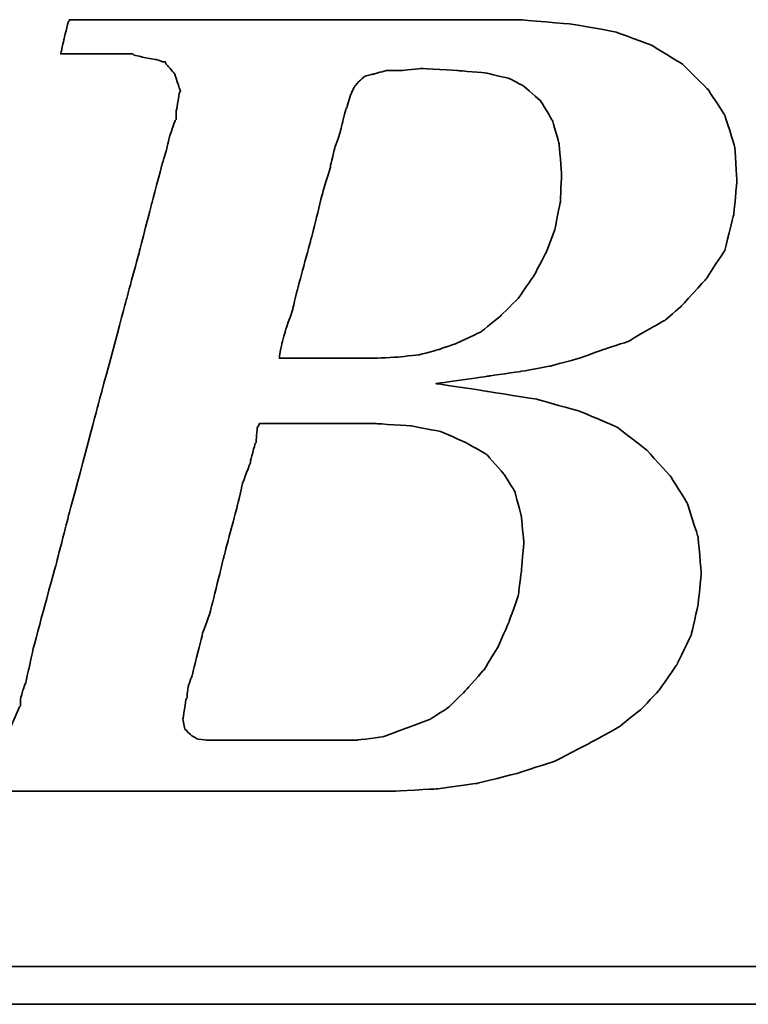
# Model space of a CAD drawing. Header units: millimetres. Extents: x 1981 to 2176, y 460 to 593.
# Tile 31 of 51: x 2152.218 to 2153.145, y 529.749 to 531.001. Entities that reach past the tile are written whole.
import ezdxf

# ---------------------------------------------------------------- set-up
doc = ezdxf.new("R2010")
doc.units = ezdxf.units.MM
doc.header["$LTSCALE"] = 0.1
doc.layers.add('CHA', color=7, linetype='CONTINUOUS')
doc.layers.add('layer 1', color=7, linetype='CONTINUOUS')

# ---------------------------------------------------------------- blocks, each defined once
blk = doc.blocks.new('TBI MOTION logo(完整正式版)')
at = {"layer": 'layer 1', "color": 22, "lineweight": 35}
for points, knots in [([(-64.65375, -6.86375), (-64.65375, -6.86375), (-64.84375, -7.29625), (-64.84375, -7.29625), (-64.84375, -7.29625), (-64.84375, -7.29625), (-64.86875, -7.34375), (-64.86875, -7.34375), (-64.86875, -7.34375), (-64.86875, -7.34375), (-64.86875, -7.36875), (-64.86875, -7.36875), (-64.86875, -7.36875), (-64.86875, -7.36875), (-65.15375, -7.65375), (-65.15375, -7.65375), (-65.15375, -7.65375), (-65.15375, -7.65375), (-65.17875, -7.65375), (-65.17875, -7.65375), (-65.17875, -7.65375), (-65.17875, -7.65375), (-65.20375, -7.67875), (-65.20375, -7.67875), (-65.20375, -7.67875), (-65.20375, -7.67875), (-65.58875, -7.87125), (-65.58875, -7.87125), (-65.58875, -7.87125), (-65.58875, -7.87125), (-65.63375, -7.87125), (-65.63375, -7.87125), (-65.63375, -7.87125), (-65.63375, -7.87125), (-65.65875, -7.89375), (-65.65875, -7.89375), (-65.65875, -7.89375), (-65.65875, -7.89375), (-66.09375, -7.94375), (-66.09375, -7.94375), (-66.09375, -7.94375), (-66.09375, -7.94375), (-66.11375, -7.94375), (-66.11375, -7.94375), (-66.11375, -7.94375), (-66.11375, -7.94375), (-66.16375, -7.94375), (-66.16375, -7.94375), (-66.16375, -7.94375), (-66.16375, -7.94375), (-66.30875, -7.94375), (-66.30875, -7.94375), (-66.30875, -7.94375), (-66.30875, -7.94375), (-66.69375, -7.94375), (-66.69375, -7.94375), (-66.69375, -7.94375), (-66.69375, -7.94375), (-67.07375, -7.94375), (-67.07375, -7.94375), (-67.07375, -7.94375), (-67.07375, -7.94375), (-67.12375, -7.94375), (-67.12375, -7.94375), (-67.12375, -7.94375), (-67.12375, -7.94375), (-67.12375, -7.96625), (-67.12375, -7.96625), (-67.12375, -7.96625), (-67.12375, -7.96625), (-67.14875, -7.99125), (-67.14875, -7.99125), (-67.14875, -7.99125), (-67.14875, -7.99125), (-67.24375, -8.34875), (-67.24375, -8.34875), (-67.24375, -8.34875), (-67.24375, -8.34875), (-67.31375, -8.68625), (-67.31375, -8.68625), (-67.31375, -8.68625), (-67.31375, -8.68625), (-67.26875, -8.68625), (-67.26875, -8.68625), (-67.26875, -8.68625), (-67.26875, -8.68625), (-67.07375, -8.68625), (-67.07375, -8.68625), (-67.07375, -8.68625), (-67.07375, -8.68625), (-66.54875, -8.68625), (-66.54875, -8.68625), (-66.54875, -8.68625), (-66.54875, -8.68625), (-65.82625, -8.68625), (-65.82625, -8.68625), (-65.82625, -8.68625), (-65.82625, -8.68625), (-65.01375, -8.68625), (-65.01375, -8.68625), (-65.01375, -8.68625), (-65.01375, -8.68625), (-64.05375, -8.68625), (-64.05375, -8.68625), (-64.05375, -8.68625), (-64.05375, -8.68625), (-62.08375, -8.68625), (-62.08375, -8.68625), (-62.08375, -8.68625), (-62.08375, -8.68625), (-60.06875, -8.68625), (-60.06875, -8.68625), (-60.06875, -8.68625), (-60.06875, -8.68625), (-59.10875, -8.68625), (-59.10875, -8.68625), (-59.10875, -8.68625), (-59.10875, -8.68625), (-58.29375, -8.68625), (-58.29375, -8.68625), (-58.29375, -8.68625), (-58.29375, -8.68625), (-57.57375, -8.68625), (-57.57375, -8.68625), (-57.57375, -8.68625), (-57.57375, -8.68625), (-57.04875, -8.68625), (-57.04875, -8.68625), (-57.04875, -8.68625), (-57.04875, -8.68625), (-56.85375, -8.68625), (-56.85375, -8.68625), (-56.85375, -8.68625), (-56.85375, -8.68625), (-56.70875, -8.68625), (-56.70875, -8.68625), (-56.70875, -8.68625), (-56.70875, -8.68625), (-56.61375, -8.68625), (-56.61375, -8.68625), (-56.61375, -8.68625), (-56.61375, -8.68625), (-56.56875, -8.68625), (-56.56875, -8.68625), (-56.56875, -8.68625), (-56.56875, -8.68625), (-55.65375, -8.63875), (-55.65375, -8.63875), (-55.65375, -8.63875), (-55.65375, -8.63875), (-54.76875, -8.51875), (-54.76875, -8.51875), (-54.76875, -8.51875), (-54.76875, -8.51875), (-53.90375, -8.30375), (-53.90375, -8.30375), (-53.90375, -8.30375), (-53.90375, -8.30375), (-53.08875, -8.03875), (-53.08875, -8.03875), (-53.08875, -8.03875), (-53.08875, -8.03875), (-52.34375, -7.65375), (-52.34375, -7.65375), (-52.34375, -7.65375), (-52.34375, -7.65375), (-51.69875, -7.29625), (-51.69875, -7.29625), (-51.69875, -7.29625), (-51.69875, -7.29625), (-51.21875, -6.91125), (-51.21875, -6.91125), (-51.21875, -6.91125), (-51.21875, -6.91125), (-50.83375, -6.50375), (-50.83375, -6.50375), (-50.83375, -6.50375), (-50.83375, -6.50375), (-50.44875, -5.94875), (-50.44875, -5.94875), (-50.44875, -5.94875), (-50.44875, -5.94875), (-50.13875, -5.30375), (-50.13875, -5.30375), (-50.13875, -5.30375), (-50.13875, -5.30375), (-49.99375, -4.65375), (-49.99375, -4.65375), (-49.99375, -4.65375), (-49.99375, -4.65375), (-49.92375, -3.98375), (-49.92375, -3.98375), (-49.92375, -3.98375), (-49.92375, -3.98375), (-49.99375, -3.19374), (-49.99375, -3.19374), (-49.99375, -3.19374), (-49.99375, -3.19374), (-50.23374, -2.44874), (-50.23374, -2.44874), (-50.23374, -2.44874), (-50.23374, -2.44874), (-50.59375, -1.87374), (-50.59375, -1.87374), (-50.59375, -1.87374), (-50.59375, -1.87374), (-51.09875, -1.31874), (-51.09875, -1.31874), (-51.09875, -1.31874), (-51.09875, -1.31874), (-51.74375, -0.81875), (-51.74375, -0.81875), (-51.74375, -0.81875), (-51.74375, -0.81875), (-52.53875, -0.48125), (-52.53875, -0.48125), (-52.53875, -0.48125), (-52.53875, -0.48125), (-53.47375, -0.21875), (-53.47375, -0.21875), (-53.47375, -0.21875), (-53.47375, -0.21875), (-54.52875, -0.04874), (-54.52875, -0.04874), (-54.52875, -0.04874), (-54.52875, -0.04874), (-55.65375, 0.12125), (-55.65375, 0.12125), (-55.65375, 0.12125), (-55.65375, 0.12125), (-54.50375, 0.28624), (-54.50375, 0.28624), (-54.50375, 0.28624), (-54.50375, 0.28624), (-53.83375, 0.38124), (-53.83375, 0.38124), (-53.83375, 0.38124), (-53.83375, 0.38124), (-53.18375, 0.50125), (-53.18375, 0.50125), (-53.18375, 0.50125), (-53.18375, 0.50125), (-52.55875, 0.66874), (-52.55875, 0.66874), (-52.55875, 0.66874), (-52.55875, 0.66874), (-52.03375, 0.86124), (-52.03375, 0.86124), (-52.03375, 0.86124), (-52.03375, 0.86124), (-51.50374, 1.03124), (-51.50374, 1.03124), (-51.50374, 1.03124), (-51.50374, 1.03124), (-51.09875, 1.27125), (-51.09875, 1.27125), (-51.09875, 1.27125), (-51.09875, 1.27125), (-50.71375, 1.48624), (-50.71375, 1.48624), (-50.71375, 1.48624), (-50.71375, 1.48624), (-50.37625, 1.77625), (-50.37625, 1.77625), (-50.37625, 1.77625), (-50.37625, 1.77625), (-49.82375, 2.37625), (-49.82375, 2.37625), (-49.82375, 2.37625), (-49.82375, 2.37625), (-49.41875, 2.99625), (-49.41875, 2.99625), (-49.41875, 2.99625), (-49.41875, 2.99625), (-49.22375, 3.76625), (-49.22375, 3.76625), (-49.22375, 3.76625), (-49.22375, 3.76625), (-49.15375, 4.50874), (-49.15375, 4.50874), (-49.15375, 4.50874), (-49.15375, 4.50874), (-49.20375, 5.25125), (-49.20375, 5.25125), (-49.20375, 5.25125), (-49.20375, 5.25125), (-49.41875, 5.92625), (-49.41875, 5.92625), (-49.41875, 5.92625), (-49.41875, 5.92625), (-49.77875, 6.47625), (-49.77875, 6.47625), (-49.77875, 6.47625), (-49.77875, 6.47625), (-50.33125, 7.02624), (-50.33125, 7.02624), (-50.33125, 7.02624), (-50.33125, 7.02624), (-51.00125, 7.43625), (-51.00125, 7.43625), (-51.00125, 7.43625), (-51.00125, 7.43625), (-51.79375, 7.72625), (-51.79375, 7.72625), (-51.79375, 7.72625), (-51.79375, 7.72625), (-52.72875, 7.89124), (-52.72875, 7.89124), (-52.72875, 7.89124), (-52.72875, 7.89124), (-53.83375, 7.98625), (-53.83375, 7.98625), (-53.83375, 7.98625), (-53.83375, 7.98625), (-53.92875, 7.98625), (-53.92875, 7.98625), (-53.92875, 7.98625), (-53.92875, 7.98625), (-54.26375, 7.98625), (-54.26375, 7.98625), (-54.26375, 7.98625), (-54.26375, 7.98625), (-54.74375, 7.98625), (-54.74375, 7.98625), (-54.74375, 7.98625), (-54.74375, 7.98625), (-55.36875, 7.98625), (-55.36875, 7.98625), (-55.36875, 7.98625), (-55.36875, 7.98625), (-56.13375, 7.98625), (-56.13375, 7.98625), (-56.13375, 7.98625), (-56.13375, 7.98625), (-56.94875, 7.98625), (-56.94875, 7.98625), (-56.94875, 7.98625), (-56.94875, 7.98625), (-58.77625, 7.98625), (-58.77625, 7.98625), (-58.77625, 7.98625), (-58.77625, 7.98625), (-60.59875, 7.98625), (-60.59875, 7.98625), (-60.59875, 7.98625), (-60.59875, 7.98625), (-61.41375, 7.98625), (-61.41375, 7.98625), (-61.41375, 7.98625), (-61.41375, 7.98625), (-62.17875, 7.98625), (-62.17875, 7.98625), (-62.17875, 7.98625), (-62.17875, 7.98625), (-62.80375, 7.98625), (-62.80375, 7.98625), (-62.80375, 7.98625), (-62.80375, 7.98625), (-63.30625, 7.98625), (-63.30625, 7.98625), (-63.30625, 7.98625), (-63.30625, 7.98625), (-63.57375, 7.98625), (-63.57375, 7.98625), (-63.57375, 7.98625), (-63.57375, 7.98625), (-63.57375, 7.96375), (-63.57375, 7.96375), (-63.57375, 7.96375), (-63.57375, 7.96375), (-63.59875, 7.94125), (-63.59875, 7.94125), (-63.59875, 7.94125), (-63.59875, 7.94125), (-63.69375, 7.55625), (-63.69375, 7.55625), (-63.69375, 7.55625), (-63.69375, 7.55625), (-63.76375, 7.24624), (-63.76375, 7.24624), (-63.76375, 7.24624), (-63.76375, 7.24624), (-63.23875, 7.24624), (-63.23875, 7.24624), (-63.23875, 7.24624), (-63.23875, 7.24624), (-62.75875, 7.24624), (-62.75875, 7.24624), (-62.75875, 7.24624), (-62.75875, 7.24624), (-62.61125, 7.24624), (-62.61125, 7.24624), (-62.61125, 7.24624), (-62.61125, 7.24624), (-62.56625, 7.24624), (-62.56625, 7.24624), (-62.56625, 7.24624), (-62.56625, 7.24624), (-62.22875, 7.24624), (-62.22875, 7.24624), (-62.22875, 7.24624), (-62.22875, 7.24624), (-62.20375, 7.24624), (-62.20375, 7.24624), (-62.20375, 7.24624), (-62.20375, 7.24624), (-62.17875, 7.21875), (-62.17875, 7.21875), (-62.17875, 7.21875), (-62.17875, 7.21875), (-61.96375, 7.17125), (-61.96375, 7.17125), (-61.96375, 7.17125), (-61.96375, 7.17125), (-61.72375, 7.12624), (-61.72375, 7.12624), (-61.72375, 7.12624), (-61.72375, 7.12624), (-61.70375, 7.12624), (-61.70375, 7.12624), (-61.70375, 7.12624), (-61.70375, 7.12624), (-61.55875, 7.07624), (-61.55875, 7.07624), (-61.55875, 7.07624), (-61.55875, 7.07624), (-61.50875, 7.07624), (-61.50875, 7.07624), (-61.50875, 7.07624), (-61.50875, 7.07624), (-61.48375, 7.02624), (-61.48375, 7.02624), (-61.48375, 7.02624), (-61.48375, 7.02624), (-61.31875, 6.83375), (-61.31875, 6.83375), (-61.31875, 6.83375), (-61.31875, 6.83375), (-61.29375, 6.81125), (-61.29375, 6.81125), (-61.29375, 6.81125), (-61.29375, 6.81125), (-61.29375, 6.78625), (-61.29375, 6.78625), (-61.29375, 6.78625), (-61.29375, 6.78625), (-61.19875, 6.50124), (-61.19875, 6.50124), (-61.19875, 6.50124), (-61.19875, 6.50124), (-61.17375, 6.45124), (-61.17375, 6.45124), (-61.17375, 6.45124), (-61.17375, 6.45124), (-61.19875, 6.40625), (-61.19875, 6.40625), (-61.19875, 6.40625), (-61.19875, 6.40625), (-61.26875, 5.99624), (-61.26875, 5.99624), (-61.26875, 5.99624), (-61.26875, 5.99624), (-61.26875, 5.85125), (-61.26875, 5.85125), (-61.26875, 5.85125), (-61.26875, 5.85125), (-61.26875, 5.82625), (-61.26875, 5.82625), (-61.26875, 5.82625), (-61.26875, 5.82625), (-61.29375, 5.80625), (-61.29375, 5.80625), (-61.29375, 5.80625), (-61.29375, 5.80625), (-61.34125, 5.66125), (-61.34125, 5.66125), (-61.34125, 5.66125), (-61.34125, 5.66125), (-61.41375, 5.44625), (-61.41375, 5.44625), (-61.41375, 5.44625), (-61.41375, 5.44625), (-61.48375, 5.15625), (-61.48375, 5.15625), (-61.48375, 5.15625), (-61.48375, 5.15625), (-61.58375, 4.82124), (-61.58375, 4.82124), (-61.58375, 4.82124), (-61.58375, 4.82124), (-61.79875, 4.00375), (-61.79875, 4.00375), (-61.79875, 4.00375), (-61.79875, 4.00375), (-62.05875, 2.99625), (-62.05875, 2.99625), (-62.05875, 2.99625), (-62.05875, 2.99625), (-62.34875, 1.91625), (-62.34875, 1.91625), (-62.34875, 1.91625), (-62.34875, 1.91625), (-62.97375, -0.41124), (-62.97375, -0.41124), (-62.97375, -0.41124), (-62.97375, -0.41124), (-63.59875, -2.75875), (-63.59875, -2.75875), (-63.59875, -2.75875), (-63.59875, -2.75875), (-63.88375, -3.86374), (-63.88375, -3.86374), (-63.88375, -3.86374), (-63.88375, -3.86374), (-64.14875, -4.82374), (-64.14875, -4.82374), (-64.14875, -4.82374), (-64.14875, -4.82374), (-64.36375, -5.64125), (-64.36375, -5.64125), (-64.36375, -5.64125), (-64.36375, -5.64125), (-64.43625, -5.97625), (-64.43625, -5.97625), (-64.43625, -5.97625), (-64.43625, -5.97625), (-64.50875, -6.28625), (-64.50875, -6.28625), (-64.50875, -6.28625), (-64.50875, -6.28625), (-64.50875, -6.30875), (-64.50875, -6.30875), (-64.50875, -6.30875), (-64.50875, -6.30875), (-64.57875, -6.50375), (-64.57875, -6.50375), (-64.57875, -6.50375), (-64.57875, -6.50375), (-64.62875, -6.69625), (-64.62875, -6.69625), (-64.62875, -6.69625), (-64.62875, -6.69625), (-64.62875, -6.76875), (-64.62875, -6.76875), (-64.62875, -6.76875), (-64.62875, -6.76875), (-64.62875, -6.81375), (-64.62875, -6.81375), (-64.62875, -6.81375), (-64.62875, -6.81375), (-64.62875, -6.83875), (-64.62875, -6.83875), (-64.62875, -6.83875), (-64.62875, -6.83875), (-64.65375, -6.86375), (-64.65375, -6.86375)], [0, 0, 0, 0, 0.00719424, 0.00719424, 0.00719424, 0.00719425, 0.01438849, 0.01438849, 0.01438849, 0.0143885, 0.02158273, 0.02158273, 0.02158273, 0.02158274, 0.02877698, 0.02877698, 0.02877698, 0.02877699, 0.03597122, 0.03597122, 0.03597122, 0.03597123, 0.04316547, 0.04316547, 0.04316547, 0.04316548, 0.05035971, 0.05035971, 0.05035971, 0.05035972, 0.05755396, 0.05755396, 0.05755396, 0.05755397, 0.0647482, 0.0647482, 0.0647482, 0.06474821, 0.07194245, 0.07194245, 0.07194245, 0.07194246, 0.07913669, 0.07913669, 0.07913669, 0.0791367, 0.08633094, 0.08633094, 0.08633094, 0.08633095, 0.09352518, 0.09352518, 0.09352518, 0.09352519, 0.10071942, 0.10071942, 0.10071942, 0.10071943, 0.10791367, 0.10791367, 0.10791367, 0.10791368, 0.11510791, 0.11510791, 0.11510791, 0.11510792, 0.12230216, 0.12230216, 0.12230216, 0.12230217, 0.1294964, 0.1294964, 0.1294964, 0.12949641, 0.13669065, 0.13669065, 0.13669065, 0.13669066, 0.14388489, 0.14388489, 0.14388489, 0.1438849, 0.15107914, 0.15107914, 0.15107914, 0.15107915, 0.15827338, 0.15827338, 0.15827338, 0.15827339, 0.16546763, 0.16546763, 0.16546763, 0.16546764, 0.17266187, 0.17266187, 0.17266187, 0.17266188, 0.17985612, 0.17985612, 0.17985612, 0.17985613, 0.18705036, 0.18705036, 0.18705036, 0.18705037, 0.1942446, 0.1942446, 0.1942446, 0.19424461, 0.20143885, 0.20143885, 0.20143885, 0.20143886, 0.20863309, 0.20863309, 0.20863309, 0.2086331, 0.21582734, 0.21582734, 0.21582734, 0.21582735, 0.22302158, 0.22302158, 0.22302158, 0.22302159, 0.23021583, 0.23021583, 0.23021583, 0.23021584, 0.23741007, 0.23741007, 0.23741007, 0.23741008, 0.24460432, 0.24460432, 0.24460432, 0.24460433, 0.25179856, 0.25179856, 0.25179856, 0.25179857, 0.25899281, 0.25899281, 0.25899281, 0.25899282, 0.26618705, 0.26618705, 0.26618705, 0.26618706, 0.27338129, 0.27338129, 0.27338129, 0.2733813, 0.28057554, 0.28057554, 0.28057554, 0.28057555, 0.28776978, 0.28776978, 0.28776978, 0.28776979, 0.29496403, 0.29496403, 0.29496403, 0.29496404, 0.30215827, 0.30215827, 0.30215827, 0.30215828, 0.30935252, 0.30935252, 0.30935252, 0.30935253, 0.31654676, 0.31654676, 0.31654676, 0.31654677, 0.32374101, 0.32374101, 0.32374101, 0.32374102, 0.33093525, 0.33093525, 0.33093525, 0.33093526, 0.3381295, 0.3381295, 0.3381295, 0.33812951, 0.34532374, 0.34532374, 0.34532374, 0.34532375, 0.35251799, 0.35251799, 0.35251799, 0.352518, 0.35971223, 0.35971223, 0.35971223, 0.35971224, 0.36690647, 0.36690647, 0.36690647, 0.36690648, 0.37410072, 0.37410072, 0.37410072, 0.37410073, 0.38129496, 0.38129496, 0.38129496, 0.38129497, 0.38848921, 0.38848921, 0.38848921, 0.38848922, 0.39568345, 0.39568345, 0.39568345, 0.39568346, 0.4028777, 0.4028777, 0.4028777, 0.40287771, 0.41007194, 0.41007194, 0.41007194, 0.41007195, 0.41726619, 0.41726619, 0.41726619, 0.4172662, 0.42446043, 0.42446043, 0.42446043, 0.42446044, 0.43165468, 0.43165468, 0.43165468, 0.43165469, 0.43884892, 0.43884892, 0.43884892, 0.43884893, 0.44604317, 0.44604317, 0.44604317, 0.44604318, 0.45323741, 0.45323741, 0.45323741, 0.45323742, 0.46043165, 0.46043165, 0.46043165, 0.46043166, 0.4676259, 0.4676259, 0.4676259, 0.46762591, 0.47482014, 0.47482014, 0.47482014, 0.47482015, 0.48201439, 0.48201439, 0.48201439, 0.4820144, 0.48920863, 0.48920863, 0.48920863, 0.48920864, 0.49640288, 0.49640288, 0.49640288, 0.49640289, 0.50359712, 0.50359712, 0.50359712, 0.50359713, 0.51079137, 0.51079137, 0.51079137, 0.51079138, 0.51798561, 0.51798561, 0.51798561, 0.51798562, 0.52517986, 0.52517986, 0.52517986, 0.52517987, 0.5323741, 0.5323741, 0.5323741, 0.53237411, 0.53956835, 0.53956835, 0.53956835, 0.53956836, 0.54676259, 0.54676259, 0.54676259, 0.5467626, 0.55395683, 0.55395683, 0.55395683, 0.55395684, 0.56115108, 0.56115108, 0.56115108, 0.56115109, 0.56834532, 0.56834532, 0.56834532, 0.56834533, 0.57553957, 0.57553957, 0.57553957, 0.57553958, 0.58273381, 0.58273381, 0.58273381, 0.58273382, 0.58992806, 0.58992806, 0.58992806, 0.58992807, 0.5971223, 0.5971223, 0.5971223, 0.59712231, 0.60431655, 0.60431655, 0.60431655, 0.60431656, 0.61151079, 0.61151079, 0.61151079, 0.6115108, 0.61870504, 0.61870504, 0.61870504, 0.61870505, 0.62589928, 0.62589928, 0.62589928, 0.62589929, 0.63309353, 0.63309353, 0.63309353, 0.63309354, 0.64028777, 0.64028777, 0.64028777, 0.64028778, 0.64748201, 0.64748201, 0.64748201, 0.64748202, 0.65467626, 0.65467626, 0.65467626, 0.65467627, 0.6618705, 0.6618705, 0.6618705, 0.66187051, 0.66906475, 0.66906475, 0.66906475, 0.66906476, 0.67625899, 0.67625899, 0.67625899, 0.676259, 0.68345324, 0.68345324, 0.68345324, 0.68345325, 0.69064748, 0.69064748, 0.69064748, 0.69064749, 0.69784173, 0.69784173, 0.69784173, 0.69784174, 0.70503597, 0.70503597, 0.70503597, 0.70503598, 0.71223022, 0.71223022, 0.71223022, 0.71223023, 0.71942446, 0.71942446, 0.71942446, 0.71942447, 0.72661871, 0.72661871, 0.72661871, 0.72661872, 0.73381295, 0.73381295, 0.73381295, 0.73381296, 0.74100719, 0.74100719, 0.74100719, 0.7410072, 0.74820144, 0.74820144, 0.74820144, 0.74820145, 0.75539568, 0.75539568, 0.75539568, 0.75539569, 0.76258993, 0.76258993, 0.76258993, 0.76258994, 0.76978417, 0.76978417, 0.76978417, 0.76978418, 0.77697842, 0.77697842, 0.77697842, 0.77697843, 0.78417266, 0.78417266, 0.78417266, 0.78417267, 0.79136691, 0.79136691, 0.79136691, 0.79136692, 0.79856115, 0.79856115, 0.79856115, 0.79856116, 0.8057554, 0.8057554, 0.8057554, 0.80575541, 0.81294964, 0.81294964, 0.81294964, 0.81294965, 0.82014388, 0.82014388, 0.82014388, 0.82014389, 0.82733813, 0.82733813, 0.82733813, 0.82733814, 0.83453237, 0.83453237, 0.83453237, 0.83453238, 0.84172662, 0.84172662, 0.84172662, 0.84172663, 0.84892086, 0.84892086, 0.84892086, 0.84892087, 0.85611511, 0.85611511, 0.85611511, 0.85611512, 0.86330935, 0.86330935, 0.86330935, 0.86330936, 0.8705036, 0.8705036, 0.8705036, 0.87050361, 0.87769784, 0.87769784, 0.87769784, 0.87769785, 0.88489209, 0.88489209, 0.88489209, 0.8848921, 0.89208633, 0.89208633, 0.89208633, 0.89208634, 0.89928058, 0.89928058, 0.89928058, 0.89928059, 0.90647482, 0.90647482, 0.90647482, 0.90647483, 0.91366906, 0.91366906, 0.91366906, 0.91366907, 0.92086331, 0.92086331, 0.92086331, 0.92086332, 0.92805755, 0.92805755, 0.92805755, 0.92805756, 0.9352518, 0.9352518, 0.9352518, 0.93525181, 0.94244604, 0.94244604, 0.94244604, 0.94244605, 0.94964029, 0.94964029, 0.94964029, 0.9496403, 0.95683453, 0.95683453, 0.95683453, 0.95683454, 0.96402878, 0.96402878, 0.96402878, 0.96402879, 0.97122302, 0.97122302, 0.97122302, 0.97122303, 0.97841727, 0.97841727, 0.97841727, 0.97841728, 0.98561151, 0.98561151, 0.98561151, 0.98561152, 0.99280576, 0.99280576, 0.99280576, 0.99280577, 1, 1, 1, 1]), ([(-57.50375, 6.35625), (-57.50375, 6.35625), (-57.57375, 6.11625), (-57.57375, 6.11625), (-57.57375, 6.11625), (-57.57375, 6.11625), (-57.57375, 6.09125), (-57.57375, 6.09125), (-57.57375, 6.09125), (-57.57375, 6.09125), (-57.59875, 6.06625), (-57.59875, 6.06625), (-57.59875, 6.06625), (-57.59875, 6.06625), (-57.64875, 5.87625), (-57.64875, 5.87625), (-57.64875, 5.87625), (-57.64875, 5.87625), (-57.71875, 5.58875), (-57.71875, 5.58875), (-57.71875, 5.58875), (-57.71875, 5.58875), (-57.71875, 5.56625), (-57.71875, 5.56625), (-57.71875, 5.56625), (-57.71875, 5.56625), (-57.83875, 5.23125), (-57.83875, 5.23125), (-57.83875, 5.23125), (-57.83875, 5.23125), (-57.93625, 4.82124), (-57.93625, 4.82124), (-57.93625, 4.82124), (-57.93625, 4.82124), (-57.93625, 4.79624), (-57.93625, 4.79624), (-57.93625, 4.79624), (-57.93625, 4.79624), (-58.07875, 4.34125), (-58.07875, 4.34125), (-58.07875, 4.34125), (-58.07875, 4.34125), (-58.34375, 3.28625), (-58.34375, 3.28625), (-58.34375, 3.28625), (-58.34375, 3.28625), (-58.62875, 2.23124), (-58.62875, 2.23124), (-58.62875, 2.23124), (-58.62875, 2.23124), (-58.74875, 1.75125), (-58.74875, 1.75125), (-58.74875, 1.75125), (-58.74875, 1.75125), (-58.74875, 1.72625), (-58.74875, 1.72625), (-58.74875, 1.72625), (-58.74875, 1.72625), (-58.89375, 1.31625), (-58.89375, 1.31625), (-58.89375, 1.31625), (-58.89375, 1.31625), (-58.98875, 0.98124), (-58.98875, 0.98124), (-58.98875, 0.98124), (-58.98875, 0.98124), (-59.03875, 0.71625), (-59.03875, 0.71625), (-59.03875, 0.71625), (-59.03875, 0.71625), (-59.03875, 0.66874), (-59.03875, 0.66874), (-59.03875, 0.66874), (-59.03875, 0.66874), (-58.91875, 0.66874), (-58.91875, 0.66874), (-58.91875, 0.66874), (-58.91875, 0.66874), (-58.53375, 0.66874), (-58.53375, 0.66874), (-58.53375, 0.66874), (-58.53375, 0.66874), (-58.10375, 0.66874), (-58.10375, 0.66874), (-58.10375, 0.66874), (-58.10375, 0.66874), (-57.66875, 0.66874), (-57.66875, 0.66874), (-57.66875, 0.66874), (-57.66875, 0.66874), (-57.33375, 0.66874), (-57.33375, 0.66874), (-57.33375, 0.66874), (-57.33375, 0.66874), (-57.09375, 0.66874), (-57.09375, 0.66874), (-57.09375, 0.66874), (-57.09375, 0.66874), (-56.99875, 0.66874), (-56.99875, 0.66874), (-56.99875, 0.66874), (-56.99875, 0.66874), (-56.49375, 0.69374), (-56.49375, 0.69374), (-56.49375, 0.69374), (-56.49375, 0.69374), (-56.01375, 0.74374), (-56.01375, 0.74374), (-56.01375, 0.74374), (-56.01375, 0.74374), (-55.58375, 0.86124), (-55.58375, 0.86124), (-55.58375, 0.86124), (-55.58375, 0.86124), (-55.17375, 1.00624), (-55.17375, 1.00624), (-55.17375, 1.00624), (-55.17375, 1.00624), (-54.67375, 1.24625), (-54.67375, 1.24625), (-54.67375, 1.24625), (-54.67375, 1.24625), (-54.26375, 1.58124), (-54.26375, 1.58124), (-54.26375, 1.58124), (-54.26375, 1.58124), (-53.87875, 1.96374), (-53.87875, 1.96374), (-53.87875, 1.96374), (-53.87875, 1.96374), (-53.54375, 2.44625), (-53.54375, 2.44625), (-53.54375, 2.44625), (-53.54375, 2.44625), (-53.27875, 2.95125), (-53.27875, 2.95125), (-53.27875, 2.95125), (-53.27875, 2.95125), (-53.08875, 3.45124), (-53.08875, 3.45124), (-53.08875, 3.45124), (-53.08875, 3.45124), (-52.96875, 4.05124), (-52.96875, 4.05124), (-52.96875, 4.05124), (-52.96875, 4.05124), (-52.94375, 4.65125), (-52.94375, 4.65125), (-52.94375, 4.65125), (-52.94375, 4.65125), (-52.99375, 5.30125), (-52.99375, 5.30125), (-52.99375, 5.30125), (-52.99375, 5.30125), (-53.13875, 5.80625), (-53.13875, 5.80625), (-53.13875, 5.80625), (-53.13875, 5.80625), (-53.39875, 6.23625), (-53.39875, 6.23625), (-53.39875, 6.23625), (-53.39875, 6.23625), (-53.75875, 6.54875), (-53.75875, 6.54875), (-53.75875, 6.54875), (-53.75875, 6.54875), (-54.07375, 6.71625), (-54.07375, 6.71625), (-54.07375, 6.71625), (-54.07375, 6.71625), (-54.57375, 6.83375), (-54.57375, 6.83375), (-54.57375, 6.83375), (-54.57375, 6.83375), (-55.17375, 6.88625), (-55.17375, 6.88625), (-55.17375, 6.88625), (-55.17375, 6.88625), (-55.96875, 6.93125), (-55.96875, 6.93125), (-55.96875, 6.93125), (-55.96875, 6.93125), (-56.39875, 6.88625), (-56.39875, 6.88625), (-56.39875, 6.88625), (-56.39875, 6.88625), (-56.42125, 6.88625), (-56.42125, 6.88625), (-56.42125, 6.88625), (-56.42125, 6.88625), (-56.73375, 6.88625), (-56.73375, 6.88625), (-56.73375, 6.88625), (-56.73375, 6.88625), (-56.99875, 6.81125), (-56.99875, 6.81125), (-56.99875, 6.81125), (-56.99875, 6.81125), (-57.02375, 6.81125), (-57.02375, 6.81125), (-57.02375, 6.81125), (-57.02375, 6.81125), (-57.18875, 6.76625), (-57.18875, 6.76625), (-57.18875, 6.76625), (-57.18875, 6.76625), (-57.30875, 6.66625), (-57.30875, 6.66625), (-57.30875, 6.66625), (-57.30875, 6.66625), (-57.40875, 6.54875), (-57.40875, 6.54875), (-57.40875, 6.54875), (-57.40875, 6.54875), (-57.50375, 6.35625), (-57.50375, 6.35625)], [0, 0, 0, 0, 0.01851852, 0.01851852, 0.01851852, 0.01851853, 0.03703704, 0.03703704, 0.03703704, 0.03703705, 0.05555556, 0.05555556, 0.05555556, 0.05555557, 0.07407407, 0.07407407, 0.07407407, 0.07407408, 0.09259259, 0.09259259, 0.09259259, 0.0925926, 0.11111111, 0.11111111, 0.11111111, 0.11111112, 0.12962963, 0.12962963, 0.12962963, 0.12962964, 0.14814815, 0.14814815, 0.14814815, 0.14814816, 0.16666667, 0.16666667, 0.16666667, 0.16666668, 0.18518519, 0.18518519, 0.18518519, 0.1851852, 0.2037037, 0.2037037, 0.2037037, 0.20370371, 0.22222222, 0.22222222, 0.22222222, 0.22222223, 0.24074074, 0.24074074, 0.24074074, 0.24074075, 0.25925926, 0.25925926, 0.25925926, 0.25925927, 0.27777778, 0.27777778, 0.27777778, 0.27777779, 0.2962963, 0.2962963, 0.2962963, 0.29629631, 0.31481481, 0.31481481, 0.31481481, 0.31481482, 0.33333333, 0.33333333, 0.33333333, 0.33333334, 0.35185185, 0.35185185, 0.35185185, 0.35185186, 0.37037037, 0.37037037, 0.37037037, 0.37037038, 0.38888889, 0.38888889, 0.38888889, 0.3888889, 0.40740741, 0.40740741, 0.40740741, 0.40740742, 0.42592593, 0.42592593, 0.42592593, 0.42592594, 0.44444444, 0.44444444, 0.44444444, 0.44444445, 0.46296296, 0.46296296, 0.46296296, 0.46296297, 0.48148148, 0.48148148, 0.48148148, 0.48148149, 0.5, 0.5, 0.5, 0.50000001, 0.51851852, 0.51851852, 0.51851852, 0.51851853, 0.53703704, 0.53703704, 0.53703704, 0.53703705, 0.55555556, 0.55555556, 0.55555556, 0.55555557, 0.57407407, 0.57407407, 0.57407407, 0.57407408, 0.59259259, 0.59259259, 0.59259259, 0.5925926, 0.61111111, 0.61111111, 0.61111111, 0.61111112, 0.62962963, 0.62962963, 0.62962963, 0.62962964, 0.64814815, 0.64814815, 0.64814815, 0.64814816, 0.66666667, 0.66666667, 0.66666667, 0.66666668, 0.68518519, 0.68518519, 0.68518519, 0.6851852, 0.7037037, 0.7037037, 0.7037037, 0.70370371, 0.72222222, 0.72222222, 0.72222222, 0.72222223, 0.74074074, 0.74074074, 0.74074074, 0.74074075, 0.75925926, 0.75925926, 0.75925926, 0.75925927, 0.77777778, 0.77777778, 0.77777778, 0.77777779, 0.7962963, 0.7962963, 0.7962963, 0.79629631, 0.81481481, 0.81481481, 0.81481481, 0.81481482, 0.83333333, 0.83333333, 0.83333333, 0.83333334, 0.85185185, 0.85185185, 0.85185185, 0.85185186, 0.87037037, 0.87037037, 0.87037037, 0.87037038, 0.88888889, 0.88888889, 0.88888889, 0.8888889, 0.90740741, 0.90740741, 0.90740741, 0.90740742, 0.92592593, 0.92592593, 0.92592593, 0.92592594, 0.94444444, 0.94444444, 0.94444444, 0.94444445, 0.96296296, 0.96296296, 0.96296296, 0.96296297, 0.98148148, 0.98148148, 0.98148148, 0.98148149, 1, 1, 1, 1]), ([(-61.03125, -6.57375), (-61.03125, -6.57375), (-61.03125, -6.67125), (-61.03125, -6.67125), (-61.03125, -6.67125), (-61.03125, -6.67125), (-61.05375, -6.69625), (-61.05375, -6.69625), (-61.05375, -6.69625), (-61.05375, -6.69625), (-61.12375, -7.12875), (-61.12375, -7.12875), (-61.12375, -7.12875), (-61.12375, -7.12875), (-61.07875, -7.34375), (-61.07875, -7.34375), (-61.07875, -7.34375), (-61.07875, -7.34375), (-60.93375, -7.48875), (-60.93375, -7.48875), (-60.93375, -7.48875), (-60.93375, -7.48875), (-60.81375, -7.55625), (-60.81375, -7.55625), (-60.81375, -7.55625), (-60.81375, -7.55625), (-60.62375, -7.58375), (-60.62375, -7.58375), (-60.62375, -7.58375), (-60.62375, -7.58375), (-60.30875, -7.58375), (-60.30875, -7.58375), (-60.30875, -7.58375), (-60.30875, -7.58375), (-59.97375, -7.58375), (-59.97375, -7.58375), (-59.97375, -7.58375), (-59.97375, -7.58375), (-59.87875, -7.58375), (-59.87875, -7.58375), (-59.87875, -7.58375), (-59.87875, -7.58375), (-59.63625, -7.58375), (-59.63625, -7.58375), (-59.63625, -7.58375), (-59.63625, -7.58375), (-58.96875, -7.58375), (-58.96875, -7.58375), (-58.96875, -7.58375), (-58.96875, -7.58375), (-58.29375, -7.58375), (-58.29375, -7.58375), (-58.29375, -7.58375), (-58.29375, -7.58375), (-58.05375, -7.58375), (-58.05375, -7.58375), (-58.05375, -7.58375), (-58.05375, -7.58375), (-57.98375, -7.58375), (-57.98375, -7.58375), (-57.98375, -7.58375), (-57.98375, -7.58375), (-57.35875, -7.58375), (-57.35875, -7.58375), (-57.35875, -7.58375), (-57.35875, -7.58375), (-56.78375, -7.50875), (-56.78375, -7.50875), (-56.78375, -7.50875), (-56.78375, -7.50875), (-56.27875, -7.31875), (-56.27875, -7.31875), (-56.27875, -7.31875), (-56.27875, -7.31875), (-55.77375, -7.12875), (-55.77375, -7.12875), (-55.77375, -7.12875), (-55.77375, -7.12875), (-55.36875, -6.86375), (-55.36875, -6.86375), (-55.36875, -6.86375), (-55.36875, -6.86375), (-55.00875, -6.50375), (-55.00875, -6.50375), (-55.00875, -6.50375), (-55.00875, -6.50375), (-54.62375, -6.06875), (-54.62375, -6.06875), (-54.62375, -6.06875), (-54.62375, -6.06875), (-54.31375, -5.56875), (-54.31375, -5.56875), (-54.31375, -5.56875), (-54.31375, -5.56875), (-54.07375, -5.01625), (-54.07375, -5.01625), (-54.07375, -5.01625), (-54.07375, -5.01625), (-53.87875, -4.46374), (-53.87875, -4.46374), (-53.87875, -4.46374), (-53.87875, -4.46374), (-53.80875, -3.91375), (-53.80875, -3.91375), (-53.80875, -3.91375), (-53.80875, -3.91375), (-53.75875, -3.31375), (-53.75875, -3.31375), (-53.75875, -3.31375), (-53.75875, -3.31375), (-53.80875, -2.75875), (-53.80875, -2.75875), (-53.80875, -2.75875), (-53.80875, -2.75875), (-53.95375, -2.20875), (-53.95375, -2.20875), (-53.95375, -2.20875), (-53.95375, -2.20875), (-54.19375, -1.82625), (-54.19375, -1.82625), (-54.19375, -1.82625), (-54.19375, -1.82625), (-54.55375, -1.41875), (-54.55375, -1.41875), (-54.55375, -1.41875), (-54.55375, -1.41875), (-55.00875, -1.15125), (-55.00875, -1.15125), (-55.00875, -1.15125), (-55.00875, -1.15125), (-55.56125, -0.91375), (-55.56125, -0.91375), (-55.56125, -0.91375), (-55.56125, -0.91375), (-56.18125, -0.79375), (-56.18125, -0.79375), (-56.18125, -0.79375), (-56.18125, -0.79375), (-56.94875, -0.74374), (-56.94875, -0.74374), (-56.94875, -0.74374), (-56.94875, -0.74374), (-56.99875, -0.74374), (-56.99875, -0.74374), (-56.99875, -0.74374), (-56.99875, -0.74374), (-57.09375, -0.74374), (-57.09375, -0.74374), (-57.09375, -0.74374), (-57.09375, -0.74374), (-57.38375, -0.74374), (-57.38375, -0.74374), (-57.38375, -0.74374), (-57.38375, -0.74374), (-57.76875, -0.74374), (-57.76875, -0.74374), (-57.76875, -0.74374), (-57.76875, -0.74374), (-58.24625, -0.74374), (-58.24625, -0.74374), (-58.24625, -0.74374), (-58.24625, -0.74374), (-58.72875, -0.74374), (-58.72875, -0.74374), (-58.72875, -0.74374), (-58.72875, -0.74374), (-59.20875, -0.74374), (-59.20875, -0.74374), (-59.20875, -0.74374), (-59.20875, -0.74374), (-59.46875, -0.74374), (-59.46875, -0.74374), (-59.46875, -0.74374), (-59.46875, -0.74374), (-59.51625, -0.83875), (-59.51625, -0.83875), (-59.51625, -0.83875), (-59.51625, -0.83875), (-59.54375, -1.15125), (-59.54375, -1.15125), (-59.54375, -1.15125), (-59.54375, -1.15125), (-59.56375, -1.17874), (-59.56375, -1.17874), (-59.56375, -1.17874), (-59.56375, -1.17874), (-59.66375, -1.55875), (-59.66375, -1.55875), (-59.66375, -1.55875), (-59.66375, -1.55875), (-59.66375, -1.58375), (-59.66375, -1.58375), (-59.66375, -1.58375), (-59.66375, -1.58375), (-59.82875, -2.01874), (-59.82875, -2.01874), (-59.82875, -2.01874), (-59.82875, -2.01874), (-59.94875, -2.52125), (-59.94875, -2.52125), (-59.94875, -2.52125), (-59.94875, -2.52125), (-60.23875, -3.62375), (-60.23875, -3.62375), (-60.23875, -3.62375), (-60.23875, -3.62375), (-60.52375, -4.77624), (-60.52375, -4.77624), (-60.52375, -4.77624), (-60.52375, -4.77624), (-60.52375, -4.79874), (-60.52375, -4.79874), (-60.52375, -4.79874), (-60.52375, -4.79874), (-60.69125, -5.25375), (-60.69125, -5.25375), (-60.69125, -5.25375), (-60.69125, -5.25375), (-60.81375, -5.73625), (-60.81375, -5.73625), (-60.81375, -5.73625), (-60.81375, -5.73625), (-60.90875, -6.11875), (-60.90875, -6.11875), (-60.90875, -6.11875), (-60.90875, -6.11875), (-60.90875, -6.14375), (-60.90875, -6.14375), (-60.90875, -6.14375), (-60.90875, -6.14375), (-61.00375, -6.40875), (-61.00375, -6.40875), (-61.00375, -6.40875), (-61.00375, -6.40875), (-61.03125, -6.57375), (-61.03125, -6.57375)], [0, 0, 0, 0, 0.01694915, 0.01694915, 0.01694915, 0.01694916, 0.03389831, 0.03389831, 0.03389831, 0.03389832, 0.05084746, 0.05084746, 0.05084746, 0.05084747, 0.06779661, 0.06779661, 0.06779661, 0.06779662, 0.08474576, 0.08474576, 0.08474576, 0.08474577, 0.10169492, 0.10169492, 0.10169492, 0.10169493, 0.11864407, 0.11864407, 0.11864407, 0.11864408, 0.13559322, 0.13559322, 0.13559322, 0.13559323, 0.15254237, 0.15254237, 0.15254237, 0.15254238, 0.16949153, 0.16949153, 0.16949153, 0.16949154, 0.18644068, 0.18644068, 0.18644068, 0.18644069, 0.20338983, 0.20338983, 0.20338983, 0.20338984, 0.22033898, 0.22033898, 0.22033898, 0.22033899, 0.23728814, 0.23728814, 0.23728814, 0.23728815, 0.25423729, 0.25423729, 0.25423729, 0.2542373, 0.27118644, 0.27118644, 0.27118644, 0.27118645, 0.28813559, 0.28813559, 0.28813559, 0.2881356, 0.30508475, 0.30508475, 0.30508475, 0.30508476, 0.3220339, 0.3220339, 0.3220339, 0.32203391, 0.33898305, 0.33898305, 0.33898305, 0.33898306, 0.3559322, 0.3559322, 0.3559322, 0.35593221, 0.37288136, 0.37288136, 0.37288136, 0.37288137, 0.38983051, 0.38983051, 0.38983051, 0.38983052, 0.40677966, 0.40677966, 0.40677966, 0.40677967, 0.42372881, 0.42372881, 0.42372881, 0.42372882, 0.44067797, 0.44067797, 0.44067797, 0.44067798, 0.45762712, 0.45762712, 0.45762712, 0.45762713, 0.47457627, 0.47457627, 0.47457627, 0.47457628, 0.49152542, 0.49152542, 0.49152542, 0.49152543, 0.50847458, 0.50847458, 0.50847458, 0.50847459, 0.52542373, 0.52542373, 0.52542373, 0.52542374, 0.54237288, 0.54237288, 0.54237288, 0.54237289, 0.55932203, 0.55932203, 0.55932203, 0.55932204, 0.57627119, 0.57627119, 0.57627119, 0.5762712, 0.59322034, 0.59322034, 0.59322034, 0.59322035, 0.61016949, 0.61016949, 0.61016949, 0.6101695, 0.62711864, 0.62711864, 0.62711864, 0.62711865, 0.6440678, 0.6440678, 0.6440678, 0.64406781, 0.66101695, 0.66101695, 0.66101695, 0.66101696, 0.6779661, 0.6779661, 0.6779661, 0.67796611, 0.69491525, 0.69491525, 0.69491525, 0.69491526, 0.71186441, 0.71186441, 0.71186441, 0.71186442, 0.72881356, 0.72881356, 0.72881356, 0.72881357, 0.74576271, 0.74576271, 0.74576271, 0.74576272, 0.76271186, 0.76271186, 0.76271186, 0.76271187, 0.77966102, 0.77966102, 0.77966102, 0.77966103, 0.79661017, 0.79661017, 0.79661017, 0.79661018, 0.81355932, 0.81355932, 0.81355932, 0.81355933, 0.83050847, 0.83050847, 0.83050847, 0.83050848, 0.84745763, 0.84745763, 0.84745763, 0.84745764, 0.86440678, 0.86440678, 0.86440678, 0.86440679, 0.88135593, 0.88135593, 0.88135593, 0.88135594, 0.89830508, 0.89830508, 0.89830508, 0.89830509, 0.91525424, 0.91525424, 0.91525424, 0.91525425, 0.93220339, 0.93220339, 0.93220339, 0.9322034, 0.94915254, 0.94915254, 0.94915254, 0.94915255, 0.96610169, 0.96610169, 0.96610169, 0.9661017, 0.98305085, 0.98305085, 0.98305085, 0.98305086, 1, 1, 1, 1]), ([(75.90875, -9.47875), (75.90875, -9.47875), (75.90875, -12.28625), (75.90875, -12.28625), (75.90875, -12.28625), (75.90875, -12.28625), (75.90875, -12.47875), (75.90875, -12.47875), (75.90875, -12.47875), (75.90875, -12.47875), (75.71625, -12.47875), (75.71625, -12.47875), (75.71625, -12.47875), (75.71625, -12.47875), (-88.32875, -12.47875), (-88.32875, -12.47875), (-88.32875, -12.47875), (-88.32875, -12.47875), (-88.32875, -13.29375), (-88.32875, -13.29375), (-88.32875, -13.29375), (-88.32875, -13.29375), (82.89125, -13.29375), (82.89125, -13.29375), (82.89125, -13.29375), (82.89125, -13.29375), (75.90875, -9.47875), (75.90875, -9.47875)], [0, 0, 0, 0, 0.14285714, 0.14285714, 0.14285714, 0.14285715, 0.28571429, 0.28571429, 0.28571429, 0.2857143, 0.42857143, 0.42857143, 0.42857143, 0.42857144, 0.57142857, 0.57142857, 0.57142857, 0.57142858, 0.71428571, 0.71428571, 0.71428571, 0.71428572, 0.85714286, 0.85714286, 0.85714286, 0.85714287, 1, 1, 1, 1])]:
    blk.add_open_spline(points, degree=3, knots=knots, dxfattribs=at)

msp = doc.modelspace()

# ---------------------------------------------------------------- block references
at = {"layer": 'CHA', "color": 7, "xscale": 0.0588462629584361, "yscale": 0.0588462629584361, "zscale": 0.0588462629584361}
msp.add_blockref('TBI MOTION logo(完整正式版)', (2156.0226, 530.5309), dxfattribs=at)

doc.saveas('drawing.dxf')
